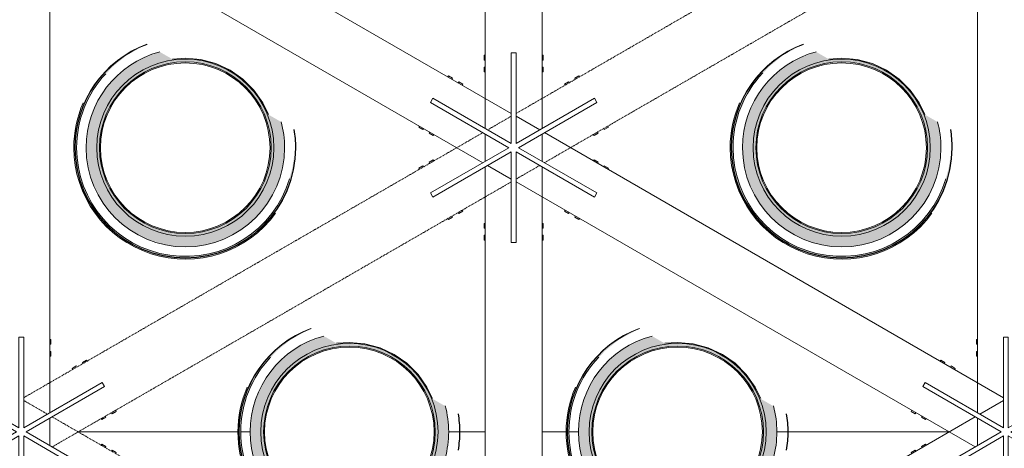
# Model space of a CAD drawing. Header units: centimetres. Extents: x 6036 to 22185, y 5782 to 11383.
# Tile 232 of 256: x 19244 to 19660, y 8235 to 8416. Entities that reach past the tile are written whole.
import ezdxf

# ---------------------------------------------------------------- set-up
doc = ezdxf.new("R2010")
doc.units = ezdxf.units.CM
doc.linetypes.add('Hidden', pattern=[0.714375, 0.47625, -0.238125])
doc.layers.add('A-FLOR', color=192, linetype='Continuous', lineweight=9)
doc.layers.add('A-GENM', color=13, linetype='Continuous', lineweight=9)

# ---------------------------------------------------------------- blocks, each defined once
blk = doc.blocks.new('WIND_SwietlikDachowy - WIND_SwietlikDachowy-V224-7-02 ZestMeble')
at = {"layer": 'A-GENM'}
for points in [[(-3.85, -46.48), (3.85, -46.48), (11.45, -45.21), (18.74, -42.71), (25.51, -39.05), (31.59, -34.32), (36.81, -28.65), (41.31, -21.54), (44.11, -15.14), (46.07, -6.93), (46.64, 0), (46.5, 0), (45.87, -7.65), (43.98, -15.1), (40.9, -22.13), (36.43, -28.85), (31.49, -34.21), (25.43, -38.93), (18.68, -42.58), (11.42, -45.08), (3.84, -46.34), (-3.84, -46.34), (-11.42, -45.08), (-18.68, -42.58), (-25.43, -38.93), (-31.49, -34.21), (-36.7, -28.56), (-40.9, -22.13), (-43.98, -15.1), (-45.93, -6.93), (-46.5, 0), (-45.87, 7.65), (-43.98, 15.1), (-40.9, 22.13), (-36.7, 28.56), (-31.49, 34.21), (-25.43, 38.93), (-18.68, 42.58), (-18.74, 42.71), (-25.51, 39.05), (-31.59, 34.32), (-36.81, 28.65), (-41.02, 22.2), (-44.15, 14.99), (-46.01, 7.68), (-46.64, 0), (-46.01, -7.68), (-44.11, -15.14), (-41.02, -22.2), (-36.62, -28.85), (-31.59, -34.32), (-25.51, -39.05), (-18.74, -42.71), (-11.45, -45.21), (-8.57, -45.7)], [(0, -47.1), (7.75, -46.43), (16.37, -44.04), (22.92, -41.03), (28.87, -37.09), (34.57, -31.82), (37.73, -27.8), (37.46, -27.65), (36.22, -29.28), (31.09, -34.71), (25.1, -39.27), (18.44, -42.82), (11.27, -45.24), (1.87, -46.48), (-5.62, -46.19), (-12.96, -44.7), (-19.97, -42.04), (-26.47, -38.3), (-32.28, -33.56), (-37.26, -27.95), (-41.28, -21.62), (-44.34, -14.24), (-46.11, -6.41), (-46.5, 1.71), (-45.87, 8.23), (-43.41, 16.74), (-42.67, 18.62), (-43.11, 18.62), (-45.27, 12.56), (-46.64, 5.83), (-47.1, 0), (-46.01, -9.51), (-43.98, -16.52), (-40.9, -23.13), (-36.7, -29.34), (-31.82, -34.57), (-26.15, -39.05), (-19.58, -42.71), (-12.81, -45.21), (-7.37, -46.52), (-3.79, -46.8)], [(3.84, -46.34), (11.45, -45.07), (18.74, -42.55), (25.51, -38.87), (31.59, -34.11), (36.85, -28.32), (41.31, -21.19), (44.11, -14.57), (45.93, -6.93), (45.83, -4.2), (45.19, -8.48), (43.33, -15.1), (40.18, -22.13), (35.62, -28.85), (30.52, -34.21), (24.18, -38.93), (16.84, -42.58), (11.27, -44.5), (3.79, -45.74), (-3.84, -45.73), (-11.42, -44.44), (-18.74, -41.87), (-25.51, -38.11), (-31.59, -33.22), (-36.85, -27.23), (-41.02, -20.36), (-43.41, -14.9), (-45.33, -6.93), (-45.9, 0), (-46.5, 0), (-45.86, -7.68), (-43.96, -15.14), (-40.85, -22.2), (-36.43, -28.85), (-31.36, -34.32), (-25.21, -39.05), (-18.3, -42.71), (-10.59, -45.21), (-3.79, -46.34), (3.79, -46.34)]]:
    blk.add_hatch(color=256, dxfattribs=at).paths.add_polyline_path(points)
h = blk.add_hatch(color=256, dxfattribs=at)
h.paths.add_polyline_path([(-46.01, 0), (-45.9, 0), (-45.25, 7.65), (-43.38, 14.99), (-40.18, 22.13), (-35.88, 28.56), (-30.56, 34.33), (-24.68, 39.05), (-18.14, 42.71), (-18.74, 42.55), (-25.51, 38.87), (-31.59, 34.11), (-36.85, 28.32), (-41.02, 21.85), (-44.01, 14.99), (-46.01, 5.97), (-46.5, 0)])
h.paths.add_polyline_path([(46.3, 0), (46.5, 0), (46.23, 1.11)])
h = blk.add_hatch(color=256, dxfattribs=at)
h.paths.add_polyline_path([(3.46, -41.76), (10.29, -40.62), (16.83, -38.37), (22.92, -35.08), (28.38, -30.83), (33.06, -25.74), (36.85, -19.94), (39.63, -13.6), (41.33, -6.9), (41.9, 0), (41.31, 6.98), (40.3, 10.95), (35.02, 14), (32.45, 19.31), (28.63, 24.63), (23.94, 29.2), (18.54, 32.9), (12.58, 35.61), (6.23, 37.25), (-0.3, 37.77), (-5.39, 37.33), (-10.79, 40.45), (-16.83, 38.37), (-22.92, 35.08), (-28.38, 30.83), (-33.5, 25.07), (-36.85, 19.94), (-39.63, 13.6), (-41.33, 6.9), (-41.9, 0), (-41.32, -6.93), (-39.63, -13.6), (-36.85, -19.94), (-33.06, -25.74), (-28.38, -30.83), (-22.92, -35.08), (-16.83, -38.37), (-8.57, -40.9), (-3.46, -41.76)])
h.paths.add_polyline_path([(0, -37.4), (-6.49, -36.83), (-12.79, -35.14), (-18.7, -32.39), (-24.04, -28.65), (-28.65, -24.04), (-32.39, -18.7), (-35.14, -12.79), (-36.83, -6.49), (-37.4, 0), (-36.83, 6.49), (-35.14, 12.79), (-32.39, 18.7), (-28.65, 24.04), (-24.04, 28.65), (-18.7, 32.39), (-12.79, 35.14), (-4.78, 36.98), (1.99, 37.23), (6.56, 36.81), (12.93, 35.08), (18.9, 32.25), (24.3, 28.39), (28.96, 23.6), (32.74, 17.96), (35.14, 12.79), (36.83, 6.49), (37.4, 0), (36.72, -6.93), (35.14, -12.79), (32.39, -18.7), (28.65, -24.04), (23.76, -28.85), (18.7, -32.39), (12.79, -35.14), (6.49, -36.83)])
h = blk.add_hatch(color=256, dxfattribs=at)
h.paths.add_polyline_path([(0, -37.4), (6.49, -36.83), (12.79, -35.14), (18.7, -32.39), (24.04, -28.65), (28.65, -24.04), (33.06, -17.25), (35.14, -12.79), (36.87, -6.01), (37.23, 1.99), (36.81, 6.56), (35.08, 12.93), (32.25, 18.9), (28.38, 24.31), (22.92, 29.44), (17.96, 32.74), (11.39, 35.52), (5.63, 36.91), (-1.99, 37.23), (-6.49, 36.83), (-13.23, 34.94), (-18.9, 32.25), (-24.3, 28.39), (-28.65, 24.04), (-33.06, 17.25), (-35.14, 12.79), (-36.83, 6.49), (-37.4, 0), (-36.72, -6.93), (-34.77, -13.6), (-31.52, -19.94), (-28.38, -24.31), (-22.92, -29.44), (-18.7, -32.39), (-12.79, -35.14), (-6.49, -36.83), (-3.46, -37.1)])
h.paths.add_polyline_path([(3.34, -36.08), (-3.46, -36.05), (-11.6, -34.19), (-17.48, -31.61), (-22.92, -27.92), (-27.05, -24.04), (-30.99, -18.7), (-33.87, -12.79), (-35.64, -6.39), (-36.23, 0), (-35.14, 8.31), (-33.5, 13.65), (-30.8, 19.07), (-25.41, 25.65), (-21.76, 28.96), (-15.37, 32.74), (-8.33, 35.14), (-3.34, 36.08), (3.46, 36.05), (10.29, 34.7), (17.48, 31.61), (22.92, 27.92), (27.05, 24.04), (30.99, 18.7), (33.87, 12.79), (35.63, 6.49), (36.23, 0), (35.14, -8.31), (33.06, -14.53), (30.8, -19.07), (26.77, -24.41), (21.83, -28.91), (16.15, -32.43), (8.33, -35.14), (3.46, -36.05)])
for centre, radius, start, end in [((0, 0), 46.64, 110.4023, 180), ((0, 0), 46.5, 110.2553, 180), ((0, 0), 41.9, 104.9333, 180), ((0, 0), 37.4, 0, 180), ((0, 0), 36.23, 0, 180), ((-0.04, 0), 35.8, 0, 180), ((0, 0), 45.9, 137.0873, 180), ((0, 0), 47.1, 156.3763, 180), ((0, 0), 41.9, 0, 15.2001), ((0, 0), 46.5, 0, 9.4737), ((0, 0), 46.64, 0, 9.4737), ((0, 0), 47.1, 180, 324), ((0, 0), 46.64, 180, 360), ((0, 0), 46.5, 180, 0), ((0, 0), 45.9, 180, 343.4254), ((0, 0), 41.9, 180, 360), ((0, 0), 37.4, 180, 0), ((0, 0), 36.23, 180, 0), ((-0.04, 0), 35.8, 180, 360)]:
    blk.add_arc(centre, radius, start, end, dxfattribs=at)
blk = doc.blocks.new('WIND_SwietlikDachowy - WIND_SwietlikDachowy-V227-7-02 ZestMeble')
at = {"layer": 'A-GENM'}
h = blk.add_hatch(color=256, dxfattribs=at)
h.paths.add_polyline_path([(-16.21, -43.58), (-16.38, -43.37), (-18.68, -42.58), (-25.43, -38.93), (-31.49, -34.21), (-36.7, -28.56), (-40.9, -22.13), (-43.98, -15.1), (-45.87, -7.65), (-46.5, 0), (-45.87, 7.65), (-43.98, 15.1), (-40.9, 22.13), (-36.7, 28.56), (-31.49, 34.21), (-25.43, 38.93), (-18.68, 42.58), (-18.74, 42.71), (-27.11, 37.8), (-31.59, 34.32), (-36.81, 28.65), (-41.02, 22.2), (-44.11, 15.14), (-46.01, 7.68), (-46.64, 0), (-46.01, -7.68), (-44.11, -15.14), (-41.02, -22.2), (-36.81, -28.65), (-31.59, -34.32), (-25.51, -39.05), (-18.74, -42.71), (-16.62, -43.44)])
h.paths.add_polyline_path([(46.01, -7.68), (46.64, 0), (46.5, 0), (45.87, -7.65)])
for points in [[(-46.01, 0), (-45.9, 0), (-45.25, 7.65), (-43.33, 15.1), (-40.18, 22.13), (-35.88, 28.56), (-30.56, 34.33), (-24.68, 39.05), (-18.14, 42.71), (-18.74, 42.55), (-26.88, 37.8), (-31.59, 34.11), (-36.85, 28.32), (-41.02, 21.85), (-44.11, 14.57), (-46.01, 5.97), (-46.5, 0)], [(-43.03, -18.82), (-42.67, -18.43), (-44.34, -14.24), (-46.11, -6.41), (-46.5, 1.71), (-45.87, 8.23), (-43.41, 16.74), (-42.67, 18.62), (-43.11, 18.62), (-45.27, 12.56), (-46.64, 5.83), (-47.1, 0), (-46.01, -9.51), (-43.98, -16.52), (-43.11, -18.62)], [(-16.05, -43.49), (-19.1, -42.26), (-25.51, -38.51), (-31.59, -33.34), (-36.85, -27.23), (-41.02, -20.36), (-43.41, -14.9), (-45.27, -7.55), (-45.9, 0), (-46.5, 0), (-45.86, -7.68), (-43.96, -15.14), (-40.85, -22.2), (-36.62, -28.65), (-31.36, -34.32), (-25.21, -39.05), (-18.3, -42.71), (-16.38, -43.37)]]:
    blk.add_hatch(color=256, dxfattribs=at).paths.add_polyline_path(points)
h = blk.add_hatch(color=256, dxfattribs=at)
h.paths.add_polyline_path([(-10.79, -40.45), (-5.39, -37.33), (0.3, -37.77), (6.82, -37.16), (13.14, -35.42), (19.06, -32.62), (24.42, -28.84), (29.03, -24.19), (32.95, -18.44), (35.38, -13.79), (40.3, -10.95), (41.33, -6.9), (41.9, 0), (41.33, 6.9), (40.3, 10.95), (35.02, 14), (32.45, 19.31), (27.86, 25.39), (23.94, 29.2), (18.54, 32.9), (12.58, 35.61), (6.23, 37.25), (-0.3, 37.77), (-5.39, 37.33), (-10.79, 40.45), (-17.89, 37.8), (-22.92, 35.08), (-28.38, 30.83), (-33.29, 25.39), (-36.85, 19.94), (-39.63, 13.6), (-41.33, 6.9), (-41.9, 0), (-41.33, -6.9), (-39.63, -13.6), (-36.85, -19.94), (-33.06, -25.74), (-27.97, -31.14), (-22.92, -35.08), (-16.83, -38.37), (-11.03, -40.36)])
h.paths.add_polyline_path([(0, -37.4), (-6.49, -36.83), (-12.79, -35.14), (-18.7, -32.39), (-24.04, -28.65), (-28.65, -24.04), (-32.51, -18.44), (-35.14, -12.79), (-36.83, -6.49), (-37.4, 0), (-36.83, 6.49), (-35.14, 12.79), (-32.39, 18.7), (-27.3, 25.39), (-24.04, 28.65), (-18.7, 32.39), (-12.79, 35.14), (-4.78, 36.98), (1.99, 37.23), (6.85, 36.74), (12.79, 35.14), (18.9, 32.25), (24.3, 28.39), (28.96, 23.6), (32.74, 17.96), (35.14, 12.79), (36.83, 6.49), (37.4, 0), (36.83, -6.49), (34.42, -14.35), (32.25, -18.9), (28.39, -24.3), (23.6, -28.96), (17.96, -32.74), (11.39, -35.52), (6.49, -36.83), (0.24, -37.38)])
h = blk.add_hatch(color=256, dxfattribs=at)
h.paths.add_polyline_path([(0, -37.4), (6.49, -36.83), (13.28, -34.92), (18.9, -32.25), (24.3, -28.39), (28.96, -23.6), (32.74, -17.96), (35.52, -11.39), (36.83, -6.49), (37.23, 1.99), (36.81, 6.56), (35.08, 12.93), (32.25, 18.9), (27.3, 25.39), (22.92, 29.44), (17.96, 32.74), (11.39, 35.52), (6.49, 36.83), (-1.99, 37.23), (-6.56, 36.81), (-12.93, 35.08), (-18.9, 32.25), (-24.3, 28.39), (-28.65, 24.04), (-33.06, 17.25), (-35.14, 12.79), (-36.83, 6.49), (-37.4, 0), (-36.72, -6.9), (-34.77, -13.6), (-31.52, -19.94), (-27.97, -24.72), (-22.92, -29.44), (-17.96, -32.74), (-11.39, -35.52), (-6.49, -36.83), (-1.99, -37.23)])
h.paths.add_polyline_path([(3.34, -36.08), (-3.46, -36.05), (-11.6, -34.19), (-17.48, -31.61), (-22.92, -27.92), (-27.05, -24.04), (-31.12, -18.44), (-33.87, -12.79), (-35.64, -6.39), (-36.23, 0), (-35.14, 8.31), (-33.06, 14.53), (-30.8, 19.07), (-25.41, 25.65), (-21.76, 28.96), (-15.37, 32.74), (-8.33, 35.14), (-3.04, 36.08), (3.46, 36.05), (10.29, 34.7), (17.48, 31.61), (22.92, 27.92), (27.05, 24.04), (30.99, 18.7), (33.87, 12.79), (35.63, 6.49), (36.23, 0), (35.14, -8.31), (33.78, -13.09), (30.8, -19.07), (26.77, -24.41), (21.76, -28.96), (15.37, -32.74), (8.33, -35.14), (3.46, -36.05)])
for centre, radius, start, end in [((0, 0), 46.64, 110.4023, 180), ((0, 0), 46.5, 110.2553, 180), ((0, 0), 41.9, 104.9333, 180), ((0, 0), 37.4, 0, 180), ((0, 0), 36.23, 0, 180), ((-0.04, 0), 35.8, 0, 180), ((0, 0), 45.9, 136.5701, 180), ((0, 0), 47.1, 156.3763, 180), ((0, 0), 41.9, 0, 15.2001), ((0, 0), 46.5, 0, 9.4737), ((0, 0), 46.64, 0, 9.4737), ((0, 0), 47.1, 180, 203.6237), ((0, 0), 46.64, 180, 249.5977), ((0, 0), 46.5, 180, 249.7447), ((0, 0), 45.9, 180, 223.4299), ((0, 0), 41.9, 180, 254.7146), ((0, 0), 37.4, 180, 0), ((0, 0), 36.23, 180, 0), ((0, 0), 46.5, 350.5263, 0), ((0, 0), 46.64, 350.5263, 360), ((-0.04, 0), 35.8, 180, 360), ((0, 0), 41.9, 344.7999, 360)]:
    blk.add_arc(centre, radius, start, end, dxfattribs=at)
blk = doc.blocks.new('WIND_SwietlikDachowy - WIND_SwietlikDachowy-V230-7-02 ZestMeble')
at = {"layer": 'A-GENM'}
h = blk.add_hatch(color=256, dxfattribs=at)
h.paths.add_polyline_path([(-16.21, -43.58), (-16.05, -43.49), (-18.68, -42.58), (-25.43, -38.93), (-31.49, -34.21), (-36.7, -28.56), (-40.9, -22.13), (-43.98, -15.1), (-45.87, -7.65), (-46.5, 0), (-45.87, 7.65), (-43.98, 15.1), (-40.9, 22.13), (-36.7, 28.56), (-31.49, 34.21), (-25.43, 38.93), (-16.92, 43.19), (-18.74, 42.71), (-25.51, 39.05), (-31.59, 34.32), (-36.81, 28.65), (-41.85, 20.3), (-44.11, 15.14), (-46.01, 7.68), (-46.64, 0), (-46.01, -7.68), (-44.11, -15.14), (-41.02, -22.2), (-36.81, -28.65), (-31.59, -34.32), (-25.51, -39.05), (-16.92, -43.34)])
h.paths.add_polyline_path([(46.01, -7.68), (46.64, 0), (46.5, 0), (45.87, -7.65)])
for points in [[(-46.01, 0), (-45.9, 0), (-45.25, 7.65), (-43.33, 15.1), (-40.18, 22.13), (-35.88, 28.56), (-30.56, 34.33), (-24.68, 39.05), (-16.92, 43.16), (-18.74, 42.55), (-25.51, 38.87), (-31.59, 34.11), (-36.85, 28.32), (-41.02, 21.85), (-44.11, 14.57), (-46.01, 5.97), (-46.5, 0)], [(-43.03, -18.82), (-42.67, -18.43), (-44.34, -14.24), (-46.11, -6.41), (-46.5, 1.71), (-45.87, 8.23), (-43.41, 16.74), (-42.67, 18.62), (-43.11, 18.62), (-45.27, 12.56), (-46.64, 5.83), (-47.1, 0), (-46.01, -9.51), (-43.98, -16.52), (-43.11, -18.62)], [(-16.05, -43.49), (-19.1, -42.26), (-25.51, -38.51), (-31.59, -33.34), (-36.85, -27.23), (-41.02, -20.36), (-43.41, -14.9), (-45.27, -7.55), (-45.9, 0), (-46.5, 0), (-45.86, -7.68), (-43.96, -15.14), (-40.85, -22.2), (-36.62, -28.65), (-31.36, -34.32), (-25.21, -39.05), (-16.92, -43.19)]]:
    blk.add_hatch(color=256, dxfattribs=at).paths.add_polyline_path(points)
h = blk.add_hatch(color=256, dxfattribs=at)
h.paths.add_polyline_path([(-10.79, -40.45), (-5.39, -37.33), (0.3, -37.77), (8.02, -36.84), (13.14, -35.42), (19.06, -32.62), (24.42, -28.84), (29.03, -24.19), (32.96, -18.43), (35.38, -13.79), (40.3, -10.95), (41.33, -6.9), (41.9, 0), (41.33, 6.9), (40.3, 10.95), (35.02, 14), (32.45, 19.31), (27.86, 25.39), (23.94, 29.2), (18.54, 32.9), (12.58, 35.61), (6.23, 37.25), (-0.3, 37.77), (-5.39, 37.33), (-10.79, 40.45), (-16.92, 38.32), (-22.92, 35.08), (-28.38, 30.83), (-33.29, 25.39), (-36.85, 19.94), (-39.63, 13.6), (-41.33, 6.9), (-41.85, -0.56), (-41.33, -6.9), (-39.63, -13.6), (-36.85, -19.94), (-33.06, -25.74), (-28.38, -30.83), (-22.92, -35.08), (-16.83, -38.37), (-11.03, -40.36)])
h.paths.add_polyline_path([(0, -37.4), (-6.49, -36.83), (-12.79, -35.14), (-18.7, -32.39), (-24.04, -28.65), (-28.65, -24.04), (-32.51, -18.44), (-35.14, -12.79), (-36.83, -6.49), (-37.4, 0), (-36.83, 6.49), (-35.14, 12.79), (-32.39, 18.7), (-27.3, 25.39), (-24.04, 28.65), (-16.92, 33.22), (-12.79, 35.14), (-4.78, 36.98), (1.99, 37.23), (8.02, 36.42), (12.93, 35.08), (18.9, 32.25), (24.3, 28.39), (28.96, 23.6), (32.96, 17.48), (35.14, 12.79), (36.83, 6.49), (37.4, 0), (36.83, -6.49), (34.42, -14.35), (32.25, -18.9), (28.39, -24.3), (23.6, -28.96), (17.96, -32.74), (11.39, -35.52), (6.49, -36.83), (1.99, -37.23)])
h = blk.add_hatch(color=256, dxfattribs=at)
h.paths.add_polyline_path([(0, -37.4), (8.02, -36.42), (12.93, -35.08), (18.9, -32.25), (24.3, -28.39), (28.96, -23.6), (32.96, -17.48), (35.52, -11.39), (36.83, -6.49), (37.23, 1.99), (36.81, 6.56), (35.08, 12.93), (32.25, 18.9), (27.3, 25.39), (22.92, 29.44), (17.96, 32.74), (11.39, 35.52), (6.49, 36.83), (-1.99, 37.23), (-6.85, 36.74), (-12.79, 35.14), (-18.9, 32.25), (-24.3, 28.39), (-28.65, 24.04), (-33.06, 17.25), (-35.14, 12.79), (-36.83, 6.49), (-37.4, 0), (-36.72, -6.9), (-34.77, -13.6), (-31.52, -19.94), (-28.38, -24.31), (-22.92, -29.44), (-16.92, -33.22), (-11.39, -35.52), (-6.49, -36.83), (-0.24, -37.38)])
h.paths.add_polyline_path([(0, -36.08), (-3.46, -36.05), (-11.6, -34.19), (-17.48, -31.61), (-22.92, -27.92), (-27.05, -24.04), (-31.12, -18.44), (-33.87, -12.79), (-35.64, -6.39), (-36.23, 0), (-35.14, 8.31), (-33.06, 14.53), (-30.8, 19.07), (-25.41, 25.65), (-21.76, 28.96), (-15.37, 32.74), (-8.33, 35.14), (-3.34, 36.08), (3.46, 36.05), (10.29, 34.7), (17.48, 31.61), (22.92, 27.92), (27.05, 24.04), (30.99, 18.7), (33.87, 12.79), (35.63, 6.49), (36.23, 0), (35.14, -8.31), (32.96, -14.75), (30.8, -19.07), (26.77, -24.41), (21.76, -28.96), (15.37, -32.74), (8.33, -35.14), (3.34, -36.08)])
for centre, radius, start, end in [((0, 0), 46.64, 110.4023, 180), ((0, 0), 46.5, 110.2553, 180), ((0, 0), 41.9, 104.9333, 180), ((0, 0), 37.4, 0, 180), ((0, 0), 36.23, 0, 180), ((-0.04, 0), 35.8, 0, 180), ((0, 0), 45.9, 136.5701, 180), ((0, 0), 47.1, 156.3763, 180), ((0, 0), 41.9, 0, 15.2001), ((0, 0), 46.5, 0, 9.4737), ((0, 0), 46.64, 0, 9.4737), ((0, 0), 47.1, 180, 203.6237), ((0, 0), 46.64, 180, 249.5977), ((0, 0), 46.5, 180, 249.7447), ((0, 0), 45.9, 180, 223.4299), ((0, 0), 41.9, 180, 254.7146), ((0, 0), 37.4, 180, 0), ((0, 0), 36.23, 180, 0), ((0, 0), 46.5, 350.5263, 0), ((0, 0), 46.64, 350.5263, 360), ((-0.04, 0), 35.8, 180, 360), ((0, 0), 41.9, 344.7999, 360)]:
    blk.add_arc(centre, radius, start, end, dxfattribs=at)
blk = doc.blocks.new('WIND_SwietlikDachowy - WIND_SwietlikDachowy-V232-7-02 ZestMeble')
at = {"layer": 'A-GENM'}
for points in [[(-3.85, -46.48), (3.85, -46.48), (11.45, -45.21), (18.74, -42.71), (25.51, -39.05), (31.59, -34.32), (36.81, -28.65), (41.02, -22.2), (44.11, -15.14), (46.07, -6.93), (46.64, 0), (46.5, 0), (45.87, -7.65), (43.98, -15.1), (40.9, -22.13), (36.43, -28.85), (31.49, -34.21), (25.43, -38.93), (18.68, -42.58), (11.42, -45.08), (3.84, -46.34), (-3.84, -46.34), (-11.42, -45.08), (-18.68, -42.58), (-25.43, -38.93), (-31.49, -34.21), (-36.7, -28.56), (-40.9, -22.13), (-43.98, -15.1), (-45.93, -6.93), (-46.5, 0), (-45.87, 7.65), (-43.98, 15.1), (-40.9, 22.13), (-36.33, 28.96), (-31.49, 34.21), (-25.43, 38.93), (-18.68, 42.58), (-18.74, 42.71), (-27.11, 37.8), (-31.59, 34.32), (-36.81, 28.65), (-41.02, 22.2), (-44.15, 14.99), (-46.01, 7.68), (-46.64, 0), (-46.01, -7.68), (-44.11, -15.14), (-41.02, -22.2), (-36.33, -29.17), (-31.59, -34.32), (-25.51, -39.05), (-18.74, -42.71), (-11.39, -45.22)], [(0, -47.1), (7.75, -46.43), (15.05, -44.59), (22.92, -41.03), (28.87, -37.09), (34.57, -31.82), (37.73, -27.8), (37.46, -27.65), (36.22, -29.28), (31.09, -34.71), (25.1, -39.27), (18.44, -42.82), (11.27, -45.24), (1.87, -46.48), (-5.62, -46.19), (-12.96, -44.7), (-19.97, -42.04), (-26.47, -38.3), (-32.28, -33.56), (-37.26, -27.95), (-41.28, -21.62), (-44.34, -14.24), (-46.11, -6.41), (-46.5, 1.71), (-45.87, 8.23), (-43.41, 16.74), (-42.67, 18.62), (-43.11, 18.62), (-45.27, 12.56), (-46.64, 5.83), (-47.1, 0), (-46.01, -9.51), (-43.98, -16.52), (-40.9, -23.13), (-36.7, -29.34), (-31.82, -34.57), (-26.15, -39.05), (-19.58, -42.71), (-12.81, -45.21), (-7.37, -46.52), (-3.79, -46.8)], [(-0.21, -46.34), (3.85, -46.34), (11.45, -45.07), (18.74, -42.55), (25.51, -38.87), (31.59, -34.11), (36.85, -28.32), (41.02, -21.85), (44.11, -14.57), (45.93, -6.93), (45.83, -4.2), (45.19, -8.48), (43.33, -15.1), (40.18, -22.13), (35.62, -28.85), (30.52, -34.21), (24.18, -38.93), (16.84, -42.58), (11.27, -44.5), (3.79, -45.74), (-3.84, -45.73), (-11.39, -44.45), (-18.74, -41.87), (-25.51, -38.11), (-31.59, -33.22), (-36.85, -27.23), (-41.02, -20.36), (-43.41, -14.9), (-45.33, -6.93), (-45.9, 0), (-46.5, 0), (-45.86, -7.68), (-43.96, -15.14), (-40.85, -22.2), (-36.33, -28.96), (-31.36, -34.32), (-25.21, -39.05), (-18.3, -42.71), (-11.27, -45.1), (-3.79, -46.34)]]:
    blk.add_hatch(color=256, dxfattribs=at).paths.add_polyline_path(points)
h = blk.add_hatch(color=256, dxfattribs=at)
h.paths.add_polyline_path([(-46.01, 0), (-45.9, 0), (-45.25, 7.65), (-43.38, 14.99), (-40.18, 22.13), (-35.88, 28.56), (-30.56, 34.33), (-24.68, 39.05), (-18.14, 42.71), (-18.74, 42.55), (-26.88, 37.8), (-31.59, 34.11), (-36.85, 28.32), (-41.02, 21.85), (-44.01, 14.99), (-46.01, 5.97), (-46.5, 0)])
h.paths.add_polyline_path([(46.3, 0), (46.5, 0), (46.23, 1.11)])
h = blk.add_hatch(color=256, dxfattribs=at)
h.paths.add_polyline_path([(-3.46, -41.76), (3.46, -41.76), (10.29, -40.62), (16.83, -38.37), (22.92, -35.08), (28.38, -30.83), (33.06, -25.74), (36.85, -19.94), (39.63, -13.6), (41.33, -6.9), (41.9, 0), (41.33, 6.9), (40.3, 10.95), (35.02, 14), (32.45, 19.31), (28.63, 24.63), (23.94, 29.2), (18.54, 32.9), (12.58, 35.61), (6.23, 37.25), (-0.3, 37.77), (-5.39, 37.33), (-10.79, 40.45), (-17.89, 37.8), (-22.92, 35.08), (-28.38, 30.83), (-33.06, 25.74), (-36.85, 19.94), (-39.63, 13.6), (-41.33, 6.9), (-41.9, 0), (-41.32, -6.93), (-39.63, -13.6), (-36.33, -20.74), (-33.06, -25.74), (-28.38, -30.83), (-22.92, -35.08), (-16.83, -38.37), (-10.29, -40.62)])
h.paths.add_polyline_path([(0, -37.4), (-6.49, -36.83), (-12.79, -35.14), (-18.7, -32.39), (-24.04, -28.65), (-28.65, -24.04), (-32.39, -18.7), (-35.14, -12.79), (-36.83, -6.49), (-37.4, 0), (-36.33, 8.38), (-35.14, 12.79), (-32.39, 18.7), (-28.65, 24.04), (-24.04, 28.65), (-18.7, 32.39), (-11.39, 35.52), (-4.78, 36.98), (1.99, 37.23), (6.49, 36.83), (13.55, 34.79), (18.9, 32.25), (24.3, 28.39), (28.96, 23.6), (32.74, 17.96), (35.14, 12.79), (36.83, 6.49), (37.4, 0), (36.72, -6.93), (35.14, -12.79), (32.39, -18.7), (28.65, -24.04), (23.76, -28.85), (18.7, -32.39), (12.79, -35.14), (6.49, -36.83)])
h = blk.add_hatch(color=256, dxfattribs=at)
h.paths.add_polyline_path([(0, -37.4), (6.49, -36.83), (13.55, -34.79), (18.7, -32.39), (24.04, -28.65), (28.65, -24.04), (33.06, -17.25), (35.14, -12.79), (36.83, -6.49), (37.23, 1.99), (36.81, 6.56), (35.08, 12.93), (32.25, 18.9), (28.38, 24.31), (22.92, 29.44), (17.96, 32.74), (11.39, 35.52), (5.63, 36.91), (-1.99, 37.23), (-6.56, 36.81), (-12.93, 35.08), (-18.9, 32.25), (-24.3, 28.39), (-28.65, 24.04), (-33.06, 17.25), (-35.14, 12.79), (-36.83, 6.49), (-37.4, 0), (-36.33, -8.38), (-34.77, -13.6), (-31.52, -19.94), (-28.38, -24.31), (-22.92, -29.44), (-18.7, -32.39), (-11.39, -35.52), (-6.49, -36.83), (-3.46, -37.1)])
h.paths.add_polyline_path([(3.34, -36.08), (-3.46, -36.05), (-11.6, -34.19), (-17.48, -31.61), (-22.92, -27.92), (-27.05, -24.04), (-30.99, -18.7), (-33.87, -12.79), (-35.61, -6.66), (-36.23, 0), (-35.14, 8.31), (-33.78, 13.09), (-30.8, 19.07), (-25.41, 25.65), (-21.76, 28.96), (-15.37, 32.74), (-8.33, 35.14), (-3.34, 36.08), (3.46, 36.05), (10.29, 34.7), (17.48, 31.61), (22.92, 27.92), (27.05, 24.04), (30.99, 18.7), (33.87, 12.79), (35.63, 6.49), (36.23, 0), (35.14, -8.31), (33.06, -14.53), (30.8, -19.07), (26.77, -24.41), (21.83, -28.91), (16.15, -32.43), (8.33, -35.14), (3.46, -36.05)])
for centre, radius, start, end in [((0, 0), 46.64, 110.4023, 180), ((0, 0), 46.5, 110.2553, 180), ((0, 0), 41.9, 104.9333, 180), ((0, 0), 37.4, 0, 180), ((0, 0), 36.23, 0, 180), ((-0.04, 0), 35.8, 0, 180), ((0, 0), 45.9, 136.5701, 180), ((0, 0), 47.1, 156.3763, 180), ((0, 0), 41.9, 0, 15.2001), ((0, 0), 46.5, 0, 9.4737), ((0, 0), 46.64, 0, 9.4737), ((0, 0), 47.1, 180, 324), ((0, 0), 46.64, 180, 360), ((0, 0), 46.5, 180, 0), ((0, 0), 45.9, 180, 343.4254), ((0, 0), 41.9, 180, 360), ((0, 0), 37.4, 180, 0), ((0, 0), 36.23, 180, 0), ((-0.04, 0), 35.8, 180, 360)]:
    blk.add_arc(centre, radius, start, end, dxfattribs=at)
blk = doc.blocks.new('GEMO_Zwornik - GEMO_Zwornik-V238-7-02 ZestMeble')
at = {"layer": 'A-GENM'}
for p, q in [((-12.5, 39), (-12, 39)), ((-12.5, 39), (-12.5, 37)), ((-1, 1.73), (-1, 40)), ((-1, 40), (1, 40)), ((1, 40), (1, 1.73)), ((12, 39), (12.5, 39)), ((12.5, 37), (12.5, 39)), ((-12, 37), (-12.5, 37)), ((-12.5, 34), (-12.14, 34)), ((-12.5, 34), (-12.5, 32)), ((12.5, 37), (12, 37)), ((12, 34), (12.5, 34)), ((12.5, 32), (12.5, 34)), ((-27.77, 29.89), (-27.52, 30.33)), ((-25.79, 29.33), (-27.52, 30.33)), ((-25.79, 29.33), (-26.04, 28.89)), ((-12.14, 32), (-12.5, 32)), ((12.5, 32), (12, 32)), ((27.52, 30.33), (25.79, 29.33)), ((26.04, 28.89), (25.79, 29.33)), ((27.52, 30.33), (27.77, 29.89)), ((-23.44, 27.39), (-23.19, 27.83)), ((-21.46, 26.83), (-23.19, 27.83)), ((-21.46, 26.83), (-21.71, 26.39)), ((23.19, 27.83), (21.46, 26.83)), ((21.71, 26.39), (21.46, 26.83)), ((23.19, 27.83), (23.44, 27.39)), ((-35.14, 19.13), (-34.14, 20.87)), ((-34.14, 20.87), (-1, 1.73)), ((1, 1.73), (34.14, 20.87)), ((34.14, 20.87), (35.14, 19.13)), ((-2, 0), (-35.14, 19.13)), ((35.14, 19.13), (2, 0)), ((-40.02, 8.67), (-39.77, 9.11)), ((-40.02, 8.67), (-38.29, 7.67)), ((38.29, 7.67), (40.02, 8.67)), ((39.77, 9.11), (40.02, 8.67)), ((-38.04, 8.11), (-38.29, 7.67)), ((-35.69, 6.17), (-35.44, 6.61)), ((-35.69, 6.17), (-33.96, 5.17)), ((-33.71, 5.61), (-33.96, 5.17)), ((33.96, 5.17), (33.71, 5.61)), ((33.96, 5.17), (35.69, 6.17)), ((35.44, 6.61), (35.69, 6.17)), ((38.29, 7.67), (38.04, 8.11)), ((-35.14, -19.13), (-2, 0)), ((-1, -1.73), (-34.14, -20.87)), ((-1, -40), (-1, -1.73)), ((34.14, -20.87), (1, -1.73)), ((1, -1.73), (1, -40)), ((2, 0), (35.14, -19.13)), ((-38.29, -7.67), (-40.02, -8.67)), ((-38.29, -7.67), (-38.04, -8.11)), ((-33.96, -5.17), (-35.69, -6.17)), ((-35.44, -6.61), (-35.69, -6.17)), ((-33.96, -5.17), (-33.71, -5.61)), ((33.71, -5.61), (33.96, -5.17)), ((35.69, -6.17), (33.96, -5.17)), ((35.69, -6.17), (35.44, -6.61)), ((38.04, -8.11), (38.29, -7.67)), ((40.02, -8.67), (38.29, -7.67)), ((-39.77, -9.11), (-40.02, -8.67)), ((40.02, -8.67), (39.77, -9.11)), ((-34.14, -20.87), (-35.14, -19.13)), ((35.14, -19.13), (34.14, -20.87)), ((-26.04, -28.89), (-25.79, -29.33)), ((-23.19, -27.83), (-23.44, -27.39)), ((-23.19, -27.83), (-21.46, -26.83)), ((-21.71, -26.39), (-21.46, -26.83)), ((21.46, -26.83), (21.71, -26.39)), ((21.46, -26.83), (23.19, -27.83)), ((23.44, -27.39), (23.19, -27.83)), ((25.79, -29.33), (26.04, -28.89)), ((-27.52, -30.33), (-27.77, -29.89)), ((-27.52, -30.33), (-25.79, -29.33)), ((-12.5, -32), (-12.14, -32)), ((-12.5, -32), (-12.5, -34)), ((12, -32), (12.5, -32)), ((12.5, -34), (12.5, -32)), ((25.79, -29.33), (27.52, -30.33)), ((27.77, -29.89), (27.52, -30.33)), ((-12.14, -34), (-12.5, -34)), ((-12.5, -37), (-12.14, -37)), ((-12.5, -37), (-12.5, -39)), ((12.5, -34), (12, -34)), ((12, -37), (12.5, -37)), ((12.5, -39), (12.5, -37)), ((-12.14, -39), (-12.5, -39)), ((1, -40), (-1, -40)), ((12.5, -39), (12, -39))]:
    blk.add_line(p, q, dxfattribs=at)
blk = doc.blocks.new('GEMO_Zwornik - GEMO_Zwornik-7988283-7-02 ZestMeble')
at = {"layer": 'A-GENM'}
for p, q in [((-12.5, 39), (-12, 39)), ((-12.5, 39), (-12.5, 37)), ((-1, 1.73), (-1, 40)), ((-1, 40), (1, 40)), ((1, 40), (1, 1.73)), ((12, 39), (12.5, 39)), ((12.5, 37), (12.5, 39)), ((-12, 37), (-12.5, 37)), ((-12.5, 34), (-12, 34)), ((-12.5, 34), (-12.5, 32)), ((12.5, 37), (12, 37)), ((12, 34), (12.5, 34)), ((12.5, 32), (12.5, 34)), ((-27.77, 29.89), (-27.52, 30.33)), ((-25.79, 29.33), (-27.52, 30.33)), ((-25.79, 29.33), (-26.04, 28.89)), ((-12, 32), (-12.5, 32)), ((12.5, 32), (12, 32)), ((27.52, 30.33), (25.79, 29.33)), ((26.04, 28.89), (25.79, 29.33)), ((27.52, 30.33), (27.77, 29.89)), ((-23.44, 27.39), (-23.19, 27.83)), ((-21.46, 26.83), (-23.19, 27.83)), ((-21.46, 26.83), (-21.71, 26.39)), ((23.19, 27.83), (21.46, 26.83)), ((21.71, 26.39), (21.46, 26.83)), ((23.19, 27.83), (23.27, 27.7)), ((-35.14, 19.13), (-34.14, 20.87)), ((-34.14, 20.87), (-1, 1.73)), ((1, 1.73), (34.14, 20.87)), ((34.14, 20.87), (35.14, 19.13)), ((-2, 0), (-35.14, 19.13)), ((35.14, 19.13), (2, 0)), ((-40.02, 8.67), (-39.77, 9.11)), ((-40.02, 8.67), (-38.29, 7.67)), ((38.29, 7.67), (40.02, 8.67)), ((39.77, 9.11), (40.02, 8.67)), ((-38.04, 8.11), (-38.29, 7.67)), ((-35.69, 6.17), (-35.44, 6.61)), ((-35.69, 6.17), (-33.96, 5.17)), ((-33.71, 5.61), (-33.96, 5.17)), ((33.96, 5.17), (33.71, 5.61)), ((33.96, 5.17), (35.69, 6.17)), ((35.44, 6.61), (35.69, 6.17)), ((38.29, 7.67), (38.04, 8.11)), ((-35.14, -19.13), (-2, 0)), ((-1, -1.73), (-34.14, -20.87)), ((-1, -40), (-1, -1.73)), ((34.14, -20.87), (1, -1.73)), ((1, -1.73), (1, -40)), ((2, 0), (35.14, -19.13)), ((-38.29, -7.67), (-40.02, -8.67)), ((-38.29, -7.67), (-38.04, -8.11)), ((-33.96, -5.17), (-35.69, -6.17)), ((-35.44, -6.61), (-35.69, -6.17)), ((-33.96, -5.17), (-33.71, -5.61)), ((33.71, -5.61), (33.96, -5.17)), ((35.69, -6.17), (33.96, -5.17)), ((35.69, -6.17), (35.44, -6.61)), ((38.04, -8.11), (38.29, -7.67)), ((40.02, -8.67), (38.29, -7.67)), ((-39.77, -9.11), (-40.02, -8.67)), ((40.02, -8.67), (39.77, -9.11)), ((-34.14, -20.87), (-35.14, -19.13)), ((35.14, -19.13), (34.14, -20.87)), ((-26.04, -28.89), (-25.79, -29.33)), ((-23.19, -27.83), (-23.44, -27.39)), ((-23.19, -27.83), (-21.46, -26.83)), ((-21.71, -26.39), (-21.46, -26.83)), ((21.46, -26.83), (21.71, -26.39)), ((21.46, -26.83), (23.19, -27.83)), ((23.27, -27.7), (23.19, -27.83)), ((25.79, -29.33), (26.04, -28.89)), ((-27.52, -30.33), (-27.77, -29.89)), ((-27.52, -30.33), (-25.79, -29.33)), ((-12.5, -32), (-12, -32)), ((-12.5, -32), (-12.5, -34)), ((12, -32), (12.5, -32)), ((12.5, -34), (12.5, -32)), ((25.79, -29.33), (27.52, -30.33)), ((27.77, -29.89), (27.52, -30.33)), ((-12, -34), (-12.5, -34)), ((-12.5, -37), (-12, -37)), ((-12.5, -37), (-12.5, -39)), ((12.5, -34), (12, -34)), ((12, -37), (12.5, -37)), ((12.5, -39), (12.5, -37)), ((-12, -39), (-12.5, -39)), ((1, -40), (-1, -40)), ((12.5, -39), (12, -39))]:
    blk.add_line(p, q, dxfattribs=at)
blk = doc.blocks.new('GEMO_Zwornik - GEMO_Zwornik-V241-7-02 ZestMeble')
at = {"layer": 'A-GENM'}
for p, q in [((-12.5, 39), (-12, 39)), ((-12.5, 39), (-12.5, 37)), ((-1, 1.73), (-1, 40)), ((-1, 40), (1, 40)), ((1, 40), (1, 1.73)), ((12, 39), (12.5, 39)), ((12.5, 37), (12.5, 39)), ((-12, 37), (-12.5, 37)), ((-12.5, 34), (-12, 34)), ((-12.5, 34), (-12.5, 32)), ((12.5, 37), (12, 37)), ((12, 34), (12.5, 34)), ((12.5, 32), (12.5, 34)), ((-27.77, 29.89), (-27.52, 30.33)), ((-25.79, 29.33), (-27.52, 30.33)), ((-25.79, 29.33), (-26.04, 28.89)), ((-12, 32), (-12.5, 32)), ((12.5, 32), (12, 32)), ((27.52, 30.33), (25.79, 29.33)), ((26.04, 28.89), (25.79, 29.33)), ((27.52, 30.33), (27.77, 29.89)), ((-23.44, 27.39), (-23.19, 27.83)), ((-21.46, 26.83), (-23.19, 27.83)), ((-21.46, 26.83), (-21.71, 26.39)), ((23.19, 27.83), (21.46, 26.83)), ((21.71, 26.39), (21.46, 26.83)), ((23.19, 27.83), (23.44, 27.39)), ((-35.14, 19.13), (-34.14, 20.87)), ((-34.14, 20.87), (-1, 1.73)), ((1, 1.73), (34.14, 20.87)), ((34.14, 20.87), (35.14, 19.13)), ((-2, 0), (-35.14, 19.13)), ((35.14, 19.13), (2, 0)), ((-40.02, 8.67), (-39.77, 9.11)), ((-40.02, 8.67), (-38.29, 7.67)), ((38.29, 7.67), (40.02, 8.67)), ((39.85, 8.97), (40.02, 8.67)), ((-38.08, 8.05), (-38.29, 7.67)), ((-35.69, 6.17), (-35.44, 6.61)), ((-35.69, 6.17), (-33.96, 5.17)), ((-33.71, 5.61), (-33.96, 5.17)), ((33.96, 5.17), (33.71, 5.61)), ((33.96, 5.17), (35.69, 6.17)), ((35.44, 6.61), (35.69, 6.17)), ((38.29, 7.67), (38.04, 8.11)), ((-35.14, -19.13), (-2, 0)), ((-1, -1.73), (-34.14, -20.87)), ((-1, -40), (-1, -1.73)), ((34.14, -20.87), (1, -1.73)), ((1, -1.73), (1, -40)), ((2, 0), (35.14, -19.13)), ((-38.29, -7.67), (-40.02, -8.67)), ((-38.29, -7.67), (-38.04, -8.11)), ((-33.96, -5.17), (-35.69, -6.17)), ((-35.44, -6.61), (-35.69, -6.17)), ((-33.96, -5.17), (-33.71, -5.61)), ((33.71, -5.61), (33.96, -5.17)), ((35.69, -6.17), (33.96, -5.17)), ((35.69, -6.17), (35.44, -6.61)), ((38.04, -8.11), (38.29, -7.67)), ((40.02, -8.67), (38.29, -7.67)), ((-39.77, -9.11), (-40.02, -8.67)), ((40.02, -8.67), (39.85, -8.97)), ((-34.14, -20.87), (-35.14, -19.13)), ((35.14, -19.13), (34.14, -20.87)), ((-26.04, -28.89), (-25.79, -29.33)), ((-23.19, -27.83), (-23.44, -27.39)), ((-23.19, -27.83), (-21.46, -26.83)), ((-21.71, -26.39), (-21.46, -26.83)), ((21.46, -26.83), (21.71, -26.39)), ((21.46, -26.83), (23.19, -27.83)), ((23.44, -27.39), (23.19, -27.83)), ((25.79, -29.33), (26.04, -28.89)), ((-27.52, -30.33), (-27.77, -29.89)), ((-27.52, -30.33), (-25.79, -29.33)), ((-12.5, -32), (-12, -32)), ((-12.5, -32), (-12.5, -34)), ((12, -32), (12.5, -32)), ((12.5, -34), (12.5, -32)), ((25.79, -29.33), (27.52, -30.33)), ((27.77, -29.89), (27.52, -30.33)), ((-12, -34), (-12.5, -34)), ((-12.5, -37), (-12, -37)), ((-12.5, -37), (-12.5, -39)), ((12.5, -34), (12, -34)), ((12, -37), (12.5, -37)), ((12.5, -39), (12.5, -37)), ((-12, -39), (-12.5, -39)), ((1, -40), (-1, -40)), ((12.5, -39), (12, -39))]:
    blk.add_line(p, q, dxfattribs=at)

msp = doc.modelspace()

# ---------------------------------------------------------------- linework, layer by layer
at = {"layer": 'A-FLOR'}
for p, q in [((19440.9, 8369.97), (19440.9, 8577.7)), ((19464.9, 8563.84), (19464.9, 8369.97)), ((19258.06, 8488.24), (19451.9, 8376.32)), ((19257.06, 8473.8), (19257.06, 8249.97)), ((19439.9, 8355.54), (19246.06, 8467.45)), ((19648.75, 8249.97), (19648.75, 8457.7)), ((19453.9, 8375.17), (19463.9, 8369.39)), ((19465.9, 8368.24), (19659.75, 8256.32)), ((19440.9, 8356.11), (19440.9, 8367.66)), ((19464.9, 8367.66), (19464.9, 8356.11)), ((19440.9, 8129.97), (19440.9, 8353.8)), ((19451.9, 8348.61), (19441.9, 8354.38)), ((19464.9, 8353.8), (19464.9, 8129.97)), ((19647.75, 8235.54), (19453.9, 8347.45)), ((19649.75, 8249.39), (19659.75, 8255.17)), ((19257.06, 8247.66), (19257.06, 8236.11)), ((19453.9, 8136.32), (19647.75, 8248.24)), ((19648.75, 8236.11), (19648.75, 8247.66)), ((19336.48, 8241.89), (19269.06, 8241.89)), ((19341.68, 8241.89), (19337.68, 8241.89)), ((19430.08, 8241.89), (19425.48, 8241.89)), ((19440.9, 8241.89), (19430.41, 8241.89)), ((19475.04, 8241.89), (19464.9, 8241.89)), ((19480.24, 8241.89), (19476.24, 8241.89)), ((19568.64, 8241.89), (19564.04, 8241.89)), ((19636.75, 8241.89), (19568.78, 8241.89))]:
    msp.add_line(p, q, dxfattribs=at)
at = {"layer": 'A-FLOR', "color": 10, "linetype": 'Hidden'}
for p, q in [((19453.9, 8376.32), (19621.8, 8473.26)), ((19645.8, 8459.4), (19465.9, 8355.54)), ((19441.9, 8369.39), (19451.9, 8375.17)), ((19246.06, 8256.32), (19439.9, 8368.24)), ((19463.9, 8354.38), (19453.9, 8348.61)), ((19451.9, 8347.45), (19258.06, 8235.54)), ((19246.06, 8255.17), (19255.86, 8249.51)), ((19258.06, 8248.24), (19451.9, 8136.32))]:
    msp.add_line(p, q, dxfattribs=at)
at = {"layer": 'A-FLOR', "flags": 128}
for points in [[(19349.39, 8375.92), (19347.03, 8380.79), (19343.25, 8386.18), (19338.59, 8390.84), (19333.2, 8394.62), (19327.22, 8397.41), (19320.86, 8399.11), (19314.3, 8399.69), (19308.9, 8399.3)], [(19626.52, 8375.92), (19624.16, 8380.79), (19620.38, 8386.18), (19615.72, 8390.84), (19610.32, 8394.62), (19604.35, 8397.41), (19597.99, 8399.11), (19591.42, 8399.69), (19586.03, 8399.3)], [(19418.68, 8255.92), (19416.31, 8260.79), (19412.53, 8266.18), (19407.87, 8270.84), (19402.48, 8274.62), (19396.51, 8277.41), (19390.14, 8279.11), (19383.58, 8279.69), (19378.18, 8279.3)], [(19557.24, 8255.92), (19554.88, 8260.79), (19551.1, 8266.18), (19546.44, 8270.84), (19541.04, 8274.62), (19535.07, 8277.41), (19528.71, 8279.11), (19522.14, 8279.69), (19516.74, 8279.3)]]:
    msp.add_lwpolyline(points, dxfattribs=at)

# ---------------------------------------------------------------- block references
at = {"layer": 'A-GENM'}
for name, p in [('WIND_SwietlikDachowy - WIND_SwietlikDachowy-V224-7-02 ZestMeble', (19314.3, 8361.89)), ('WIND_SwietlikDachowy - WIND_SwietlikDachowy-V232-7-02 ZestMeble', (19591.42, 8361.89)), ('GEMO_Zwornik - GEMO_Zwornik-V241-7-02 ZestMeble', (19452.9, 8361.89)), ('WIND_SwietlikDachowy - WIND_SwietlikDachowy-V227-7-02 ZestMeble', (19383.58, 8241.89)), ('WIND_SwietlikDachowy - WIND_SwietlikDachowy-V230-7-02 ZestMeble', (19522.14, 8241.89)), ('GEMO_Zwornik - GEMO_Zwornik-7988283-7-02 ZestMeble', (19245.06, 8241.89)), ('GEMO_Zwornik - GEMO_Zwornik-V238-7-02 ZestMeble', (19660.75, 8241.89))]:
    msp.add_blockref(name, p, dxfattribs=at)

doc.saveas('drawing.dxf')
